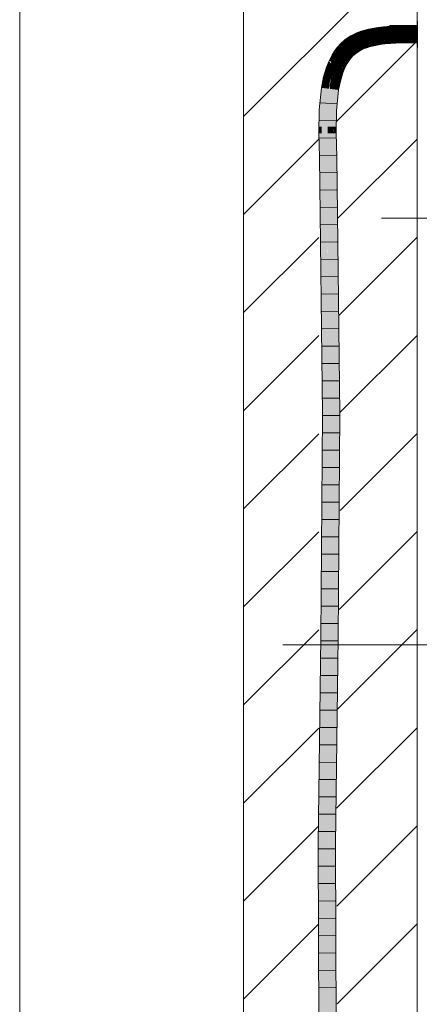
# Model space of a CAD drawing. Extents: x -720 to 300, y 62 to 1107.
# Tile 87 of 117: x 245 to 251, y 635 to 649. Entities that reach past the tile are written whole.
import ezdxf
from ezdxf.lldxf.tags import DXFTag

# ---------------------------------------------------------------- set-up
doc = ezdxf.new("R2010")
doc.units = 0
doc.layers.get('0').update_dxf_attribs({"lineweight": 35})
doc.layers.add('E_Detail_Linie_Text_Bem', color=7, linetype='Continuous', lineweight=13)
for name, color, linetype, lineweight, true_color in [('E_Detail_Wandschraffur', 7, 'Continuous', 5, 0xc0c0c0), ('E_Leerrohr 25-A06G9FMB8I', 7, 'Continuous', 9, 0xff8000), ('E_Leerrohr 25-Shading', 7, 'Continuous', 9, 0xff8000)]:
    doc.layers.add(name, color=color, linetype=linetype, lineweight=lineweight, true_color=true_color)
tags = doc.linetypes.add('fein_strichliert', pattern=[4, 1, -2, 1]).pattern_tags.tags
tags[8:9] = [DXFTag(74, 4), DXFTag(75, 0), DXFTag(340, '0'), DXFTag(46, 0.0), DXFTag(50, 0.0), DXFTag(44, 0.0), DXFTag(45, 0.0)]
tags[6:7] = [DXFTag(74, 4), DXFTag(75, 0), DXFTag(340, '0'), DXFTag(46, 0.0), DXFTag(50, 0.0), DXFTag(44, 0.0), DXFTag(45, 0.0)]
tags[4:5] = [DXFTag(74, 4), DXFTag(75, 0), DXFTag(340, '0'), DXFTag(46, 0.0), DXFTag(50, 0.0), DXFTag(44, 0.0), DXFTag(45, 0.0)]
tags = doc.linetypes.add('fein_strichliert-A06G9FM98I', pattern=[4, 1, -2, 1]).pattern_tags.tags
tags[8:9] = [DXFTag(74, 4), DXFTag(75, 0), DXFTag(340, '0'), DXFTag(46, 0.0), DXFTag(50, 0.0), DXFTag(44, 0.0), DXFTag(45, 0.0)]
tags[6:7] = [DXFTag(74, 4), DXFTag(75, 0), DXFTag(340, '0'), DXFTag(46, 0.0), DXFTag(50, 0.0), DXFTag(44, 0.0), DXFTag(45, 0.0)]
tags[4:5] = [DXFTag(74, 4), DXFTag(75, 0), DXFTag(340, '0'), DXFTag(46, 0.0), DXFTag(50, 0.0), DXFTag(44, 0.0), DXFTag(45, 0.0)]
tags = doc.linetypes.add('STRICHPUNKT2-A06G9FMC8I', pattern=[12.7, 6.35, -3.175, 0, -3.175]).pattern_tags.tags
tags[10:11] = [DXFTag(74, 4), DXFTag(75, 0), DXFTag(340, '0'), DXFTag(46, 0.0), DXFTag(50, 0.0), DXFTag(44, 0.0), DXFTag(45, 0.0)]
tags[8:9] = [DXFTag(74, 4), DXFTag(75, 0), DXFTag(340, '0'), DXFTag(46, 0.0), DXFTag(50, 0.0), DXFTag(44, 0.0), DXFTag(45, 0.0)]
tags[6:7] = [DXFTag(74, 4), DXFTag(75, 0), DXFTag(340, '0'), DXFTag(46, 0.0), DXFTag(50, 0.0), DXFTag(44, 0.0), DXFTag(45, 0.0)]
tags[4:5] = [DXFTag(74, 4), DXFTag(75, 0), DXFTag(340, '0'), DXFTag(46, 0.0), DXFTag(50, 0.0), DXFTag(44, 0.0), DXFTag(45, 0.0)]

# ---------------------------------------------------------------- blocks, each defined once
blk = doc.blocks.new('Shading-A06G9FDB8I', base_point=(181.435, 714.584))
at = {"layer": 'E_Leerrohr 25-Shading', "color": 43, "true_color": 0xd7ab7f}
for points in [[(250.33, 648.832), (250.25, 648.819), (250.333, 648.814), (250.255, 648.791)], [(250.415, 648.843), (250.33, 648.832), (250.416, 648.831), (250.333, 648.814)], [(250.578, 648.854), (250.415, 648.843), (250.578, 648.851), (250.416, 648.831)], [(250.416, 648.831), (250.418, 648.806), (250.578, 648.851), (250.58, 648.818)], [(250.741, 648.859), (250.578, 648.854), (250.741, 648.858), (250.578, 648.851)], [(250.578, 648.851), (250.58, 648.818), (250.741, 648.858), (250.742, 648.822)], [(250.741, 648.859), (250.742, 648.822), (250.897, 648.859), (250.897, 648.823)], [(249.941, 648.71), (249.862, 648.657), (249.957, 648.684), (249.871, 648.645)], [(249.992, 648.737), (249.941, 648.71), (249.996, 648.698), (249.957, 648.684)], [(249.957, 648.684), (249.96, 648.679), (249.996, 648.698)], [(249.992, 648.737), (250.008, 648.704), (250.041, 648.758), (250.055, 648.724)], [(249.992, 648.737), (249.996, 648.698), (250.008, 648.704)], [(250.041, 648.758), (250.055, 648.724), (250.091, 648.777), (250.103, 648.742)], [(250.091, 648.777), (250.103, 648.742), (250.143, 648.793), (250.153, 648.758)], [(250.143, 648.793), (250.153, 648.758), (250.196, 648.807), (250.204, 648.771)], [(250.25, 648.819), (250.196, 648.807), (250.255, 648.791), (250.204, 648.772)], [(250.204, 648.772), (250.204, 648.771), (250.255, 648.791), (250.257, 648.783)], [(250.255, 648.791), (250.257, 648.783), (250.333, 648.814), (250.336, 648.796)], [(250.333, 648.814), (250.336, 648.796), (250.416, 648.831), (250.418, 648.806)], [(249.776, 648.553), (249.749, 648.544), (249.743, 648.507), (249.727, 648.519)], [(249.776, 648.553), (249.743, 648.507), (249.772, 648.542), (249.746, 648.505)], [(249.79, 648.592), (249.749, 648.544), (249.801, 648.581)], [(249.791, 648.574), (249.749, 648.544), (249.776, 648.553)], [(249.756, 648.497), (249.79, 648.54), (249.781, 648.544), (249.797, 648.555)], [(249.784, 648.556), (249.77, 648.535), (249.792, 648.558), (249.781, 648.544)], [(249.784, 648.556), (249.781, 648.555), (249.77, 648.535), (249.772, 648.542)], [(249.781, 648.555), (249.776, 648.553), (249.772, 648.542)], [(249.791, 648.574), (249.776, 648.553), (249.798, 648.58), (249.795, 648.575)], [(249.795, 648.575), (249.776, 648.553), (249.782, 648.556)], [(249.782, 648.556), (249.776, 648.553), (249.781, 648.555)], [(249.792, 648.558), (249.781, 648.544), (249.799, 648.561), (249.797, 648.555)], [(249.784, 648.556), (249.785, 648.557), (249.781, 648.555), (249.782, 648.556)], [(249.801, 648.581), (249.795, 648.575), (249.785, 648.557), (249.782, 648.556)], [(249.784, 648.556), (249.792, 648.558), (249.785, 648.557), (249.793, 648.561)], [(249.801, 648.581), (249.785, 648.557), (249.801, 648.581)], [(249.801, 648.581), (249.785, 648.557), (249.805, 648.577), (249.793, 648.561)], [(249.791, 648.538), (249.81, 648.565), (249.788, 648.534), (249.809, 648.563)], [(249.788, 648.534), (249.809, 648.563), (249.79, 648.54)], [(249.88, 648.627), (249.809, 648.609), (249.801, 648.581), (249.79, 648.592)], [(249.79, 648.54), (249.81, 648.565), (249.797, 648.555)], [(249.791, 648.538), (249.816, 648.566), (249.81, 648.565)], [(249.793, 648.561), (249.792, 648.558), (249.8, 648.564), (249.799, 648.561)], [(249.805, 648.577), (249.793, 648.561), (249.806, 648.576), (249.8, 648.564)], [(249.795, 648.575), (249.801, 648.581), (249.798, 648.58)], [(249.797, 648.555), (249.81, 648.565), (249.799, 648.561)], [(249.799, 648.561), (249.81, 648.565), (249.8, 648.564), (249.813, 648.569)], [(249.8, 648.564), (249.813, 648.569), (249.806, 648.576)], [(249.817, 648.591), (249.803, 648.583), (249.805, 648.577), (249.801, 648.581)], [(249.803, 648.583), (249.801, 648.581), (249.801, 648.581)], [(249.805, 648.577), (249.806, 648.576), (249.808, 648.581)], [(249.806, 648.576), (249.813, 648.569), (249.817, 648.591), (249.849, 648.609)], [(249.806, 648.576), (249.817, 648.591), (249.808, 648.581)], [(249.862, 648.657), (249.809, 648.609), (249.871, 648.645)], [(249.871, 648.645), (249.809, 648.609), (249.884, 648.629), (249.88, 648.627)], [(249.816, 648.566), (249.813, 648.569), (249.81, 648.565)], [(249.813, 648.569), (249.816, 648.566), (249.866, 648.619), (249.831, 648.58)], [(249.813, 648.569), (249.866, 648.619), (249.849, 648.609)], [(249.831, 648.58), (249.885, 648.628), (249.866, 648.619), (249.88, 648.627)], [(249.957, 648.684), (249.871, 648.645), (249.892, 648.633), (249.884, 648.629)], [(249.88, 648.627), (249.885, 648.628), (249.884, 648.629)], [(249.884, 648.629), (249.885, 648.628), (249.892, 648.633)], [(249.957, 648.684), (249.892, 648.633), (249.96, 648.679)], [(250.122, 648.559), (250.121, 648.561), (250.085, 648.544), (250.084, 648.544)], [(250.086, 648.541), (250.123, 648.555), (250.085, 648.544), (250.122, 648.559)], [(250.088, 648.537), (250.126, 648.549), (250.086, 648.541), (250.123, 648.555)], [(250.091, 648.532), (250.128, 648.544), (250.088, 648.537), (250.126, 648.549)], [(250.16, 648.573), (250.16, 648.575), (250.121, 648.56), (250.121, 648.561)], [(250.122, 648.559), (250.161, 648.571), (250.121, 648.56), (250.16, 648.573)], [(250.123, 648.555), (250.161, 648.566), (250.122, 648.559), (250.161, 648.571)], [(250.126, 648.549), (250.162, 648.559), (250.123, 648.555), (250.161, 648.566)], [(250.128, 648.544), (250.163, 648.552), (250.126, 648.549), (250.162, 648.559)], [(250.131, 648.537), (250.163, 648.545), (250.128, 648.544), (250.163, 648.552)], [(250.2, 648.584), (250.202, 648.588), (250.161, 648.574), (250.16, 648.575)], [(250.161, 648.574), (250.16, 648.575), (250.16, 648.573)], [(250.161, 648.571), (250.162, 648.571), (250.16, 648.573), (250.161, 648.574)], [(250.162, 648.571), (250.198, 648.58), (250.161, 648.574), (250.2, 648.584)], [(250.161, 648.566), (250.163, 648.566), (250.161, 648.571), (250.162, 648.571)], [(250.162, 648.559), (250.165, 648.56), (250.161, 648.566), (250.163, 648.566)], [(250.163, 648.566), (250.196, 648.573), (250.162, 648.571), (250.198, 648.58)], [(250.163, 648.552), (250.168, 648.553), (250.162, 648.559), (250.165, 648.56)], [(250.165, 648.56), (250.192, 648.565), (250.163, 648.566), (250.196, 648.573)], [(250.163, 648.545), (250.17, 648.546), (250.163, 648.552), (250.168, 648.553)], [(250.168, 648.553), (250.189, 648.557), (250.165, 648.56), (250.192, 648.565)], [(250.17, 648.546), (250.186, 648.549), (250.168, 648.553), (250.189, 648.557)], [(250.184, 648.544), (250.186, 648.549), (250.172, 648.54), (250.17, 648.546)], [(250.184, 648.544), (250.212, 648.553), (250.21, 648.559)], [(250.186, 648.549), (250.184, 648.544), (250.195, 648.55)], [(250.195, 648.55), (250.189, 648.557), (250.186, 648.549)], [(250.189, 648.557), (250.209, 648.561), (250.192, 648.565), (250.207, 648.568)], [(250.195, 648.55), (250.21, 648.559), (250.189, 648.557), (250.209, 648.561)], [(250.192, 648.565), (250.207, 648.568), (250.196, 648.573), (250.205, 648.575)], [(250.196, 648.573), (250.205, 648.575), (250.198, 648.58), (250.203, 648.582)], [(250.198, 648.58), (250.203, 648.582), (250.2, 648.584), (250.202, 648.585)], [(250.202, 648.585), (250.202, 648.588), (250.2, 648.584)], [(250.207, 648.586), (250.246, 648.594), (250.202, 648.588), (250.245, 648.598)], [(250.207, 648.586), (250.202, 648.588), (250.202, 648.585)], [(250.203, 648.582), (250.213, 648.583), (250.202, 648.585), (250.207, 648.586)], [(250.205, 648.575), (250.226, 648.579), (250.203, 648.582), (250.213, 648.583)], [(250.207, 648.568), (250.24, 648.573), (250.205, 648.575), (250.226, 648.579)], [(250.247, 648.59), (250.246, 648.594), (250.213, 648.583), (250.207, 648.586)], [(250.209, 648.561), (250.24, 648.573), (250.207, 648.568)], [(250.217, 648.562), (250.242, 648.573), (250.209, 648.561), (250.24, 648.573)], [(250.209, 648.561), (250.21, 648.559), (250.217, 648.562)], [(250.21, 648.559), (250.212, 648.553), (250.25, 648.577), (250.253, 648.564)], [(250.213, 648.583), (250.226, 648.579), (250.247, 648.59), (250.249, 648.583)], [(250.226, 648.579), (250.24, 648.573), (250.249, 648.583), (250.25, 648.577)], [(250.242, 648.573), (250.25, 648.577), (250.24, 648.573)], [(250.291, 648.601), (250.29, 648.609), (250.246, 648.594), (250.245, 648.599)], [(250.247, 648.59), (250.292, 648.596), (250.246, 648.594), (250.291, 648.601)], [(250.249, 648.583), (250.293, 648.593), (250.247, 648.59), (250.292, 648.596)], [(250.293, 648.593), (250.249, 648.583), (250.272, 648.585)], [(250.249, 648.583), (250.25, 648.577), (250.272, 648.585)], [(250.25, 648.577), (250.253, 648.564), (250.293, 648.593), (250.296, 648.573)], [(250.362, 648.613), (250.361, 648.621), (250.292, 648.596), (250.29, 648.609)], [(250.362, 648.613), (250.292, 648.596), (250.309, 648.598)], [(250.292, 648.596), (250.293, 648.593), (250.309, 648.598)], [(250.293, 648.593), (250.296, 648.573), (250.362, 648.613), (250.367, 648.585)], [(250.434, 648.63), (250.361, 648.621), (250.434, 648.628), (250.362, 648.613)], [(250.4, 648.621), (250.362, 648.613), (250.437, 648.594), (250.367, 648.585)], [(250.434, 648.628), (250.4, 648.621), (250.434, 648.624)], [(250.4, 648.621), (250.437, 648.594), (250.434, 648.624)], [(250.466, 648.631), (250.434, 648.628), (250.564, 648.634), (250.44, 648.628)], [(250.467, 648.633), (250.434, 648.63), (250.434, 648.628)], [(250.448, 648.63), (250.434, 648.628), (250.466, 648.631)], [(250.543, 648.627), (250.434, 648.628), (250.434, 648.624)], [(250.437, 648.594), (250.543, 648.627), (250.434, 648.624)], [(250.59, 648.605), (250.589, 648.628), (250.437, 648.594), (250.543, 648.627)], [(250.44, 648.628), (250.543, 648.627), (250.564, 648.634)], [(250.461, 648.632), (250.448, 648.63), (250.512, 648.635), (250.466, 648.631)], [(250.589, 648.641), (250.467, 648.633), (250.512, 648.635), (250.461, 648.632)], [(250.574, 648.637), (250.582, 648.639), (250.466, 648.631), (250.512, 648.635)], [(250.466, 648.631), (250.564, 648.634), (250.574, 648.637)], [(250.582, 648.639), (250.589, 648.641), (250.512, 648.635)], [(250.543, 648.627), (250.589, 648.628), (250.564, 648.634), (250.589, 648.635)], [(250.564, 648.634), (250.589, 648.635), (250.574, 648.637), (250.589, 648.637)], [(250.574, 648.637), (250.589, 648.637), (250.582, 648.639), (250.589, 648.64)], [(250.589, 648.64), (250.589, 648.641), (250.582, 648.639)], [(250.745, 648.64), (250.745, 648.645), (250.589, 648.64), (250.589, 648.641)], [(250.589, 648.637), (250.745, 648.637), (250.589, 648.64), (250.745, 648.64)], [(250.589, 648.635), (250.745, 648.633), (250.589, 648.637), (250.745, 648.637)], [(250.745, 648.623), (250.745, 648.633), (250.589, 648.628), (250.589, 648.635)], [(250.589, 648.628), (250.59, 648.605), (250.745, 648.623), (250.745, 648.609)], [(250.897, 648.632), (250.897, 648.646), (250.745, 648.637), (250.745, 648.645)], [(250.745, 648.633), (250.897, 648.627), (250.745, 648.637), (250.897, 648.632)], [(250.897, 648.615), (250.897, 648.627), (250.745, 648.623), (250.745, 648.633)], [(250.745, 648.623), (250.745, 648.609), (250.897, 648.615), (250.897, 648.609)], [(249.68, 648.435), (249.674, 648.439), (249.657, 648.34), (249.629, 648.353)], [(249.698, 648.425), (249.68, 648.435), (249.661, 648.339), (249.657, 648.34)], [(249.687, 648.459), (249.674, 648.439), (249.68, 648.435)], [(249.677, 648.368), (249.688, 648.393), (249.68, 648.383), (249.693, 648.413)], [(249.743, 648.507), (249.727, 648.519), (249.68, 648.435), (249.687, 648.459)], [(249.743, 648.507), (249.68, 648.435), (249.698, 648.425)], [(249.703, 648.422), (249.701, 648.423), (249.686, 648.384), (249.69, 648.397)], [(249.686, 648.384), (249.705, 648.42), (249.703, 648.422)], [(249.688, 648.393), (249.69, 648.397), (249.693, 648.413), (249.698, 648.425)], [(249.701, 648.423), (249.698, 648.425), (249.69, 648.397)], [(249.701, 648.423), (249.722, 648.461), (249.698, 648.425), (249.727, 648.477)], [(249.703, 648.422), (249.72, 648.453), (249.701, 648.423), (249.722, 648.461)], [(249.72, 648.453), (249.703, 648.422), (249.713, 648.433), (249.705, 648.42)], [(249.713, 648.433), (249.748, 648.503), (249.713, 648.433), (249.72, 648.453)], [(249.748, 648.503), (249.713, 648.433), (249.751, 648.501)], [(249.713, 648.433), (249.756, 648.497), (249.751, 648.501)], [(249.72, 648.453), (249.748, 648.503), (249.722, 648.461), (249.746, 648.505)], [(249.722, 648.461), (249.746, 648.505), (249.727, 648.477), (249.743, 648.507)], [(249.746, 648.505), (249.748, 648.503), (249.772, 648.542), (249.77, 648.535)], [(249.77, 648.535), (249.748, 648.503), (249.764, 648.519), (249.751, 648.501)], [(249.751, 648.501), (249.756, 648.497), (249.764, 648.519)], [(249.756, 648.497), (249.781, 648.544), (249.764, 648.519)], [(249.788, 648.534), (249.788, 648.534), (249.756, 648.497), (249.79, 648.54)], [(249.781, 648.544), (249.77, 648.535), (249.764, 648.519)], [(249.943, 648.442), (249.942, 648.443), (249.897, 648.39)], [(249.898, 648.389), (249.946, 648.439), (249.897, 648.39), (249.943, 648.442)], [(249.901, 648.388), (249.948, 648.437), (249.898, 648.389), (249.946, 648.439)], [(249.958, 648.427), (249.948, 648.437), (249.908, 648.382), (249.901, 648.388)], [(249.958, 648.427), (249.908, 648.382), (249.963, 648.422), (249.914, 648.377)], [(249.963, 648.422), (249.914, 648.377), (249.965, 648.42), (249.917, 648.375)], [(249.917, 648.375), (249.926, 648.368), (249.965, 648.42), (249.968, 648.417)], [(249.994, 648.487), (249.993, 648.488), (249.942, 648.443)], [(249.943, 648.442), (249.996, 648.484), (249.942, 648.443), (249.994, 648.487)], [(249.946, 648.439), (249.999, 648.48), (249.943, 648.442), (249.996, 648.484)], [(249.948, 648.437), (250.002, 648.476), (249.946, 648.439), (249.999, 648.48)], [(250.012, 648.463), (250.002, 648.476), (249.958, 648.427), (249.948, 648.437)], [(250.012, 648.463), (249.958, 648.427), (250.004, 648.449), (249.963, 648.422)], [(250.004, 648.449), (249.963, 648.422), (249.993, 648.439), (249.965, 648.42)], [(249.965, 648.42), (249.968, 648.417), (249.993, 648.439)], [(250.052, 648.525), (250.053, 648.528), (249.993, 648.488)], [(249.994, 648.487), (250.051, 648.52), (249.993, 648.488), (250.052, 648.525)], [(249.996, 648.484), (250.05, 648.514), (249.994, 648.487), (250.051, 648.52)], [(249.999, 648.48), (250.049, 648.507), (249.996, 648.484), (250.05, 648.514)], [(250.002, 648.476), (250.048, 648.5), (249.999, 648.48), (250.049, 648.507)], [(250.044, 648.478), (250.048, 648.5), (250.012, 648.463), (250.002, 648.476)], [(250.012, 648.463), (250.004, 648.449), (250.015, 648.459)], [(250.012, 648.463), (250.015, 648.459), (250.044, 648.478)], [(250.072, 648.497), (250.065, 648.509), (250.044, 648.478), (250.048, 648.5)], [(250.048, 648.5), (250.065, 648.509), (250.049, 648.507), (250.062, 648.514)], [(250.049, 648.507), (250.062, 648.514), (250.05, 648.514), (250.059, 648.519)], [(250.05, 648.514), (250.059, 648.519), (250.051, 648.52), (250.056, 648.523)], [(250.051, 648.52), (250.056, 648.523), (250.052, 648.525), (250.054, 648.526)], [(250.054, 648.526), (250.053, 648.528), (250.052, 648.525)], [(250.054, 648.526), (250.086, 648.541), (250.053, 648.528), (250.085, 648.544)], [(250.056, 648.523), (250.088, 648.537), (250.054, 648.526), (250.086, 648.541)], [(250.059, 648.519), (250.091, 648.532), (250.056, 648.523), (250.088, 648.537)], [(250.062, 648.514), (250.093, 648.526), (250.059, 648.519), (250.091, 648.532)], [(250.096, 648.52), (250.093, 648.526), (250.065, 648.509), (250.062, 648.514)], [(250.065, 648.509), (250.072, 648.497), (250.096, 648.52), (250.1, 648.511)], [(250.093, 648.526), (250.131, 648.537), (250.091, 648.532), (250.128, 648.544)], [(250.133, 648.531), (250.131, 648.537), (250.096, 648.52), (250.093, 648.526)], [(250.096, 648.52), (250.1, 648.511), (250.133, 648.531), (250.135, 648.527)], [(250.164, 648.538), (250.163, 648.545), (250.133, 648.531), (250.131, 648.537)], [(250.133, 648.531), (250.135, 648.527), (250.164, 648.538)], [(250.172, 648.54), (250.17, 648.546), (250.164, 648.538), (250.163, 648.545)], [(249.651, 648.31), (249.651, 648.311), (249.591, 648.26), (249.615, 648.318)], [(249.651, 648.31), (249.591, 648.26), (249.626, 648.249)], [(249.651, 648.311), (249.629, 648.353), (249.615, 648.318)], [(249.661, 648.339), (249.657, 648.34), (249.651, 648.31)], [(249.651, 648.31), (249.662, 648.338), (249.661, 648.339)], [(249.661, 648.339), (249.662, 648.338), (249.68, 648.383), (249.677, 648.368)], [(249.662, 648.338), (249.675, 648.363), (249.677, 648.368)], [(249.686, 648.384), (249.69, 648.397), (249.675, 648.363)], [(249.675, 648.363), (249.688, 648.393), (249.677, 648.368)], [(249.688, 648.393), (249.69, 648.397), (249.688, 648.393)], [(249.828, 648.273), (249.823, 648.264), (249.848, 648.306), (249.845, 648.3)], [(249.845, 648.3), (249.823, 648.264), (249.825, 648.264)], [(249.858, 648.321), (249.845, 648.3), (249.831, 648.264), (249.825, 648.264)], [(249.828, 648.273), (249.829, 648.276), (249.857, 648.331), (249.858, 648.328)], [(249.829, 648.276), (249.858, 648.321), (249.858, 648.328)], [(249.858, 648.321), (249.831, 648.264), (249.86, 648.309)], [(249.861, 648.301), (249.86, 648.309), (249.837, 648.264), (249.831, 648.264)], [(249.85, 648.265), (249.837, 648.264), (249.843, 648.254), (249.834, 648.259)], [(249.85, 648.265), (249.862, 648.284), (249.837, 648.264), (249.861, 648.301)], [(249.843, 648.254), (249.848, 648.252), (249.85, 648.265), (249.856, 648.265)], [(249.845, 648.3), (249.858, 648.321), (249.848, 648.306)], [(249.856, 648.265), (249.848, 648.252), (249.858, 648.265), (249.85, 648.252)], [(249.863, 648.276), (249.862, 648.284), (249.856, 648.265), (249.85, 648.265)], [(249.85, 648.252), (249.854, 648.249), (249.858, 648.265), (249.865, 648.265)], [(249.854, 648.249), (249.856, 648.249), (249.865, 648.265)], [(249.863, 648.276), (249.856, 648.265), (249.864, 648.273), (249.858, 648.265)], [(249.859, 648.33), (249.858, 648.331), (249.857, 648.331)], [(249.859, 648.33), (249.857, 648.331), (249.858, 648.328)], [(249.898, 648.389), (249.897, 648.39), (249.858, 648.331)], [(249.859, 648.33), (249.901, 648.388), (249.858, 648.331), (249.898, 648.389)], [(249.858, 648.321), (249.863, 648.328), (249.858, 648.328), (249.859, 648.33)], [(249.869, 648.324), (249.863, 648.328), (249.86, 648.309), (249.858, 648.321)], [(249.858, 648.265), (249.865, 648.265), (249.864, 648.273)], [(249.908, 648.382), (249.901, 648.388), (249.863, 648.328), (249.859, 648.33)], [(249.873, 648.321), (249.869, 648.324), (249.861, 648.301), (249.86, 648.309)], [(249.883, 648.316), (249.873, 648.321), (249.862, 648.284), (249.861, 648.301)], [(249.862, 648.284), (249.863, 648.276), (249.883, 648.316), (249.887, 648.313)], [(249.908, 648.382), (249.863, 648.328), (249.914, 648.377), (249.869, 648.324)], [(249.887, 648.313), (249.863, 648.276), (249.889, 648.312), (249.864, 648.273)], [(249.912, 648.369), (249.914, 648.377), (249.873, 648.321), (249.869, 648.324)], [(249.883, 648.316), (249.904, 648.341), (249.873, 648.321), (249.912, 648.369)], [(249.9, 648.329), (249.904, 648.341), (249.887, 648.313), (249.883, 648.316)], [(249.887, 648.313), (249.889, 648.312), (249.9, 648.329)], [(249.904, 648.341), (249.9, 648.329), (249.926, 648.367)], [(249.926, 648.367), (249.912, 648.369), (249.904, 648.341)], [(249.917, 648.375), (249.914, 648.377), (249.912, 648.369)], [(249.926, 648.367), (249.926, 648.368), (249.912, 648.369), (249.917, 648.375)], [(249.575, 648.206), (249.549, 648.119), (249.612, 648.2), (249.585, 648.11)], [(249.591, 648.26), (249.575, 648.206), (249.626, 648.249), (249.612, 648.2)], [(249.796, 648.191), (249.794, 648.192), (249.757, 648.068)], [(249.757, 648.068), (249.794, 648.192), (249.788, 648.174)], [(249.764, 648.081), (249.801, 648.189), (249.757, 648.068), (249.796, 648.191)], [(249.81, 648.186), (249.801, 648.189), (249.786, 648.12), (249.764, 648.081)], [(249.77, 648.065), (249.798, 648.142), (249.766, 648.066), (249.786, 648.12)], [(249.77, 648.065), (249.772, 648.064), (249.798, 648.142), (249.804, 648.152)], [(249.804, 648.152), (249.772, 648.064), (249.816, 648.17), (249.778, 648.063)], [(249.816, 648.17), (249.778, 648.063), (249.825, 648.169), (249.792, 648.059)], [(249.786, 648.12), (249.798, 648.142), (249.81, 648.186), (249.814, 648.185)], [(249.794, 648.192), (249.793, 648.192), (249.788, 648.174)], [(249.794, 648.192), (249.829, 648.261), (249.793, 648.192), (249.824, 648.263)], [(249.812, 648.227), (249.794, 648.192), (249.796, 648.191)], [(249.801, 648.189), (249.812, 648.227), (249.796, 648.191)], [(249.814, 648.185), (249.798, 648.142), (249.816, 648.184), (249.804, 648.152)], [(249.801, 648.189), (249.834, 648.259), (249.812, 648.227), (249.829, 648.261)], [(249.81, 648.186), (249.843, 648.254), (249.801, 648.189), (249.834, 648.259)], [(249.811, 648.171), (249.804, 648.152), (249.814, 648.17)], [(249.804, 648.152), (249.816, 648.17), (249.814, 648.17)], [(249.814, 648.185), (249.848, 648.252), (249.81, 648.186), (249.843, 648.254)], [(249.816, 648.184), (249.811, 648.171), (249.821, 648.183), (249.814, 648.17)], [(249.814, 648.185), (249.816, 648.184), (249.848, 648.252), (249.85, 648.252)], [(249.816, 648.17), (249.821, 648.183), (249.814, 648.17)], [(249.816, 648.184), (249.821, 648.183), (249.85, 648.252), (249.854, 648.249)], [(249.821, 648.183), (249.816, 648.17), (249.828, 648.18), (249.825, 648.169)], [(249.821, 648.183), (249.828, 648.18), (249.854, 648.249), (249.856, 648.249)], [(249.825, 648.264), (249.823, 648.264), (249.824, 648.263)], [(249.829, 648.261), (249.831, 648.264), (249.824, 648.263), (249.825, 648.264)], [(249.837, 648.264), (249.831, 648.264), (249.834, 648.259), (249.829, 648.261)], [(249.519, 647.963), (249.555, 647.958), (249.549, 648.119), (249.585, 648.11)], [(249.759, 648.067), (249.757, 648.068), (249.73, 647.936)], [(249.736, 647.935), (249.766, 648.066), (249.73, 647.936), (249.759, 648.067)], [(249.738, 647.935), (249.77, 648.065), (249.736, 647.935), (249.766, 648.066)], [(249.772, 648.064), (249.77, 648.065), (249.74, 647.935), (249.738, 647.935)], [(249.747, 647.934), (249.778, 648.063), (249.74, 647.935), (249.772, 648.064)], [(249.747, 647.934), (249.767, 647.931), (249.778, 648.063), (249.792, 648.059)], [(249.764, 648.081), (249.757, 648.068), (249.759, 648.067)], [(249.766, 648.066), (249.786, 648.12), (249.759, 648.067), (249.764, 648.081)], [(249.488, 647.644), (249.525, 647.642), (249.519, 647.963), (249.555, 647.958)], [(249.736, 647.935), (249.73, 647.936), (249.702, 647.634)], [(249.703, 647.633), (249.738, 647.935), (249.702, 647.634), (249.736, 647.935)], [(249.74, 647.935), (249.738, 647.935), (249.704, 647.633), (249.703, 647.633)], [(249.712, 647.632), (249.747, 647.934), (249.704, 647.633), (249.74, 647.935)], [(249.712, 647.632), (249.738, 647.631), (249.747, 647.934), (249.767, 647.931)], [(249.488, 647.644), (249.485, 647.402), (249.525, 647.642), (249.521, 647.402)], [(249.697, 647.306), (249.704, 647.633), (249.698, 647.404), (249.703, 647.633)], [(249.703, 647.633), (249.702, 647.633), (249.698, 647.404)], [(249.704, 647.633), (249.699, 647.404), (249.712, 647.632), (249.701, 647.404)], [(249.707, 647.404), (249.712, 647.632), (249.701, 647.404)], [(249.703, 647.633), (249.702, 647.634), (249.702, 647.633)], [(249.712, 647.632), (249.707, 647.404), (249.738, 647.631), (249.735, 647.404)], [(249.485, 647.402), (249.483, 647.306), (249.521, 647.402), (249.52, 647.306)], [(249.49, 646.964), (249.527, 646.965), (249.483, 647.306), (249.52, 647.306)], [(249.699, 647.404), (249.697, 647.306), (249.701, 647.404)], [(249.705, 647.306), (249.707, 647.404), (249.697, 647.306), (249.701, 647.404)], [(249.697, 647.306), (249.703, 646.967), (249.705, 647.306), (249.714, 646.967)], [(249.707, 647.404), (249.705, 647.306), (249.735, 647.404), (249.733, 647.306)], [(249.714, 646.967), (249.74, 646.968), (249.705, 647.306), (249.733, 647.306)], [(249.536, 643.26), (249.572, 643.26), (249.49, 646.964), (249.527, 646.965)], [(249.703, 646.967), (249.749, 643.26), (249.714, 646.967), (249.766, 643.261)], [(249.766, 643.261), (249.786, 643.261), (249.714, 646.967), (249.74, 646.968)], [(249.51, 640.044), (249.547, 640.044), (249.536, 643.26), (249.572, 643.26)], [(249.749, 643.26), (249.724, 640.042), (249.766, 643.261), (249.733, 640.042)], [(249.733, 640.042), (249.76, 640.042), (249.766, 643.261), (249.786, 643.261)], [(249.473, 637.061), (249.509, 637.06), (249.51, 640.044), (249.547, 640.044)], [(249.686, 637.06), (249.723, 637.059), (249.733, 640.042), (249.76, 640.042)], [(249.724, 640.042), (249.686, 637.06), (249.733, 640.042)], [(249.473, 637.061), (249.475, 636.202), (249.509, 637.06), (249.511, 636.488)], [(249.686, 637.06), (249.688, 636.28), (249.723, 637.059), (249.726, 635.908)], [(249.475, 636.202), (249.482, 634.056), (249.511, 636.488), (249.519, 634.056)], [(249.688, 636.28), (249.695, 634.06), (249.726, 635.908), (249.732, 634.061)]]:
    blk.add_solid(points, dxfattribs=at)
at = {"layer": 'E_Leerrohr 25-Shading', "color": 31, "true_color": 0xecb67f}
for points in [[(250.897, 648.859), (250.503, 648.859), (250.763, 648.734), (250.503, 648.739)], [(250.897, 648.859), (250.763, 648.734), (250.897, 648.734)], [(250.903, 648.924), (250.897, 648.924), (250.903, 648.845), (250.897, 648.845)], [(250.897, 648.845), (250.897, 648.734), (250.903, 648.845), (250.903, 648.734)], [(250.503, 648.739), (250.503, 648.734), (250.763, 648.734)], [(250.503, 648.734), (250.503, 648.609), (250.897, 648.734), (250.897, 648.609)], [(250.903, 648.734), (250.897, 648.734), (250.903, 648.688), (250.897, 648.688)], [(250.897, 648.688), (250.897, 648.544), (250.903, 648.688), (250.903, 648.544)]]:
    blk.add_solid(points, dxfattribs=at)
at = {"layer": 'E_Leerrohr 25-Shading', "color": 31, "true_color": 0xfabd7f}
for points in [[(250.026, 648.654), (249.996, 648.698), (249.979, 648.648), (249.96, 648.679)], [(250.008, 648.704), (249.996, 648.698), (250.01, 648.699)], [(250.01, 648.699), (249.996, 648.698), (250.031, 648.655), (250.026, 648.654)], [(250.055, 648.724), (250.008, 648.704), (250.062, 648.706), (250.01, 648.699)], [(250.062, 648.706), (250.01, 648.699), (250.08, 648.661), (250.031, 648.655)], [(250.103, 648.742), (250.055, 648.724), (250.114, 648.711), (250.062, 648.706)], [(250.114, 648.711), (250.062, 648.706), (250.129, 648.666), (250.08, 648.661)], [(250.153, 648.758), (250.103, 648.742), (250.165, 648.716), (250.114, 648.711)], [(250.165, 648.716), (250.114, 648.711), (250.165, 648.669), (250.129, 648.666)], [(250.204, 648.771), (250.153, 648.758), (250.216, 648.72), (250.165, 648.716)], [(250.165, 648.716), (250.177, 648.673), (250.216, 648.72), (250.225, 648.685)], [(250.165, 648.716), (250.165, 648.669), (250.177, 648.673)], [(250.261, 648.762), (250.257, 648.783), (250.204, 648.77), (250.204, 648.771)], [(250.268, 648.723), (250.261, 648.762), (250.216, 648.72), (250.204, 648.77)], [(250.268, 648.723), (250.216, 648.72), (250.273, 648.699), (250.224, 648.686)], [(250.224, 648.686), (250.225, 648.685), (250.273, 648.699), (250.273, 648.696)], [(250.273, 648.696), (250.225, 648.685), (250.282, 648.65), (250.231, 648.657)], [(250.342, 648.753), (250.336, 648.796), (250.261, 648.762), (250.257, 648.783)], [(250.346, 648.727), (250.342, 648.753), (250.268, 648.723), (250.261, 648.762)], [(250.346, 648.727), (250.268, 648.723), (250.347, 648.717), (250.273, 648.699)], [(250.347, 648.717), (250.273, 648.699), (250.348, 648.71), (250.273, 648.696)], [(250.273, 648.696), (250.348, 648.709), (250.348, 648.71)], [(250.348, 648.709), (250.273, 648.696), (250.358, 648.641), (250.282, 648.65)], [(250.423, 648.745), (250.418, 648.806), (250.342, 648.753), (250.336, 648.796)], [(250.425, 648.729), (250.423, 648.745), (250.346, 648.727), (250.342, 648.753)], [(250.401, 648.729), (250.346, 648.727), (250.347, 648.717)], [(250.425, 648.729), (250.401, 648.729), (250.348, 648.709), (250.347, 648.717)], [(250.425, 648.729), (250.348, 648.709), (250.426, 648.718)], [(250.432, 648.647), (250.426, 648.718), (250.357, 648.649), (250.348, 648.709)], [(250.584, 648.737), (250.58, 648.818), (250.423, 648.745), (250.418, 648.806)], [(250.584, 648.733), (250.584, 648.737), (250.425, 648.729), (250.423, 648.745)], [(250.425, 648.729), (250.426, 648.718), (250.584, 648.733), (250.584, 648.73)], [(250.484, 648.647), (250.584, 648.73), (250.432, 648.647), (250.426, 648.718)], [(250.588, 648.645), (250.584, 648.73), (250.484, 648.647)], [(250.742, 648.822), (250.58, 648.818), (250.743, 648.734), (250.584, 648.733)], [(250.743, 648.734), (250.584, 648.73), (250.745, 648.645), (250.588, 648.645)], [(250.742, 648.822), (250.743, 648.734), (250.897, 648.823), (250.897, 648.734)], [(250.743, 648.734), (250.745, 648.645), (250.897, 648.734), (250.897, 648.646)], [(249.822, 648.56), (249.816, 648.566), (249.771, 648.485), (249.791, 648.538)], [(249.822, 648.56), (249.771, 648.485), (249.789, 648.472)], [(249.822, 648.56), (249.789, 648.472), (249.861, 648.523), (249.817, 648.451)], [(249.831, 648.58), (249.816, 648.566), (249.822, 648.56)], [(249.881, 648.552), (249.885, 648.628), (249.822, 648.56), (249.831, 648.58)], [(249.881, 648.552), (249.822, 648.56), (249.861, 648.523)], [(249.861, 648.523), (249.869, 648.514), (249.881, 648.552), (249.88, 648.528)], [(249.879, 648.505), (249.939, 648.558), (249.88, 648.528), (249.921, 648.581)], [(249.879, 648.505), (249.942, 648.443), (249.939, 648.558), (249.993, 648.488)], [(249.921, 648.581), (249.911, 648.594), (249.88, 648.528), (249.881, 648.552)], [(249.911, 648.594), (249.885, 648.628), (249.881, 648.552)], [(249.934, 648.622), (249.892, 648.633), (249.911, 648.594), (249.885, 648.628)], [(249.96, 648.679), (249.892, 648.633), (249.979, 648.648)], [(249.951, 648.643), (249.892, 648.633), (249.934, 648.622)], [(250.006, 648.603), (249.934, 648.622), (249.939, 648.558), (249.911, 648.594)], [(249.979, 648.648), (249.951, 648.643), (250.006, 648.603), (249.934, 648.622)], [(249.986, 648.59), (249.939, 648.558), (250.053, 648.528), (249.993, 648.488)], [(250.046, 648.624), (250.026, 648.654), (250.006, 648.603), (249.979, 648.648)], [(250.006, 648.603), (249.986, 648.59), (250.014, 648.591)], [(249.986, 648.59), (250.053, 648.528), (250.014, 648.591)], [(250.049, 648.593), (250.032, 648.617), (250.014, 648.591), (250.006, 648.603)], [(250.061, 648.577), (250.049, 648.593), (250.025, 648.573), (250.014, 648.591)], [(250.053, 648.528), (250.084, 648.544), (250.025, 648.573), (250.061, 648.577)], [(250.026, 648.654), (250.046, 648.624), (250.031, 648.655)], [(250.031, 648.655), (250.046, 648.624), (250.08, 648.661), (250.088, 648.643)], [(250.046, 648.624), (250.032, 648.617), (250.05, 648.616)], [(250.05, 648.616), (250.032, 648.617), (250.061, 648.593), (250.049, 648.593)], [(250.088, 648.643), (250.046, 648.624), (250.098, 648.616), (250.05, 648.616)], [(250.061, 648.593), (250.049, 648.593), (250.068, 648.578), (250.061, 648.577)], [(250.098, 648.616), (250.05, 648.616), (250.107, 648.596), (250.061, 648.593)], [(250.107, 648.596), (250.061, 648.593), (250.112, 648.583), (250.068, 648.578)], [(250.061, 648.577), (250.084, 648.544), (250.068, 648.578)], [(250.068, 648.578), (250.084, 648.544), (250.112, 648.583), (250.121, 648.561)], [(250.08, 648.661), (250.088, 648.643), (250.129, 648.666), (250.132, 648.659)], [(250.132, 648.659), (250.088, 648.643), (250.146, 648.617), (250.098, 648.616)], [(250.146, 648.617), (250.098, 648.616), (250.152, 648.6), (250.107, 648.596)], [(250.152, 648.6), (250.107, 648.596), (250.156, 648.589), (250.112, 648.583)], [(250.156, 648.589), (250.112, 648.583), (250.158, 648.582), (250.116, 648.574)], [(250.116, 648.574), (250.121, 648.561), (250.158, 648.582), (250.16, 648.575)], [(250.129, 648.666), (250.132, 648.659), (250.165, 648.669)], [(250.188, 648.618), (250.165, 648.669), (250.146, 648.617), (250.132, 648.659)], [(250.195, 648.603), (250.188, 648.618), (250.152, 648.6), (250.146, 648.617)], [(250.152, 648.6), (250.156, 648.589), (250.195, 648.603), (250.199, 648.595)], [(250.199, 648.595), (250.156, 648.589), (250.201, 648.59), (250.158, 648.582)], [(250.158, 648.582), (250.16, 648.575), (250.201, 648.59), (250.202, 648.588)], [(250.177, 648.673), (250.165, 648.669), (250.179, 648.666)], [(250.179, 648.666), (250.165, 648.669), (250.193, 648.618), (250.188, 648.618)], [(250.225, 648.685), (250.177, 648.673), (250.231, 648.657), (250.179, 648.666)], [(250.231, 648.657), (250.179, 648.666), (250.24, 648.62), (250.193, 648.618)], [(250.193, 648.618), (250.188, 648.618), (250.197, 648.604), (250.195, 648.603)], [(250.24, 648.62), (250.193, 648.618), (250.243, 648.608), (250.197, 648.604)], [(250.197, 648.604), (250.195, 648.603), (250.2, 648.595), (250.199, 648.595)], [(250.243, 648.608), (250.197, 648.604), (250.244, 648.602), (250.2, 648.595)], [(250.244, 648.602), (250.2, 648.595), (250.245, 648.599), (250.201, 648.59)], [(250.201, 648.59), (250.202, 648.588), (250.245, 648.599)], [(250.201, 648.59), (250.202, 648.588), (250.201, 648.59)], [(250.282, 648.65), (250.231, 648.657), (250.287, 648.622), (250.24, 648.62)], [(250.287, 648.622), (250.24, 648.62), (250.289, 648.613), (250.243, 648.608)], [(250.289, 648.613), (250.243, 648.608), (250.29, 648.609), (250.244, 648.602)], [(250.244, 648.602), (250.245, 648.599), (250.29, 648.609)], [(250.358, 648.641), (250.282, 648.65), (250.361, 648.626), (250.287, 648.622)], [(250.361, 648.626), (250.287, 648.622), (250.361, 648.621), (250.289, 648.613)], [(250.289, 648.613), (250.29, 648.609), (250.361, 648.621)], [(250.433, 648.634), (250.432, 648.647), (250.358, 648.641), (250.357, 648.649)], [(250.433, 648.634), (250.358, 648.641), (250.434, 648.63), (250.361, 648.626)], [(250.361, 648.626), (250.361, 648.621), (250.434, 648.63)], [(250.361, 648.626), (250.361, 648.621), (250.361, 648.621)], [(250.475, 648.639), (250.484, 648.647), (250.433, 648.639), (250.432, 648.647)], [(250.433, 648.634), (250.467, 648.633), (250.433, 648.639), (250.475, 648.639)], [(250.433, 648.634), (250.434, 648.63), (250.467, 648.633)], [(250.467, 648.633), (250.589, 648.641), (250.475, 648.639)], [(250.589, 648.641), (250.588, 648.645), (250.475, 648.639), (250.484, 648.647)], [(250.588, 648.645), (250.589, 648.641), (250.745, 648.645)], [(249.686, 648.384), (249.695, 648.365), (249.705, 648.42), (249.709, 648.418)], [(249.695, 648.365), (249.723, 648.31), (249.709, 648.418), (249.744, 648.397)], [(249.771, 648.485), (249.756, 648.497), (249.744, 648.397), (249.705, 648.42)], [(249.789, 648.472), (249.771, 648.485), (249.762, 648.387), (249.744, 648.397)], [(249.791, 648.538), (249.756, 648.497), (249.771, 648.485)], [(249.789, 648.472), (249.762, 648.387), (249.817, 648.451), (249.778, 648.378)], [(249.817, 648.451), (249.778, 648.378), (249.823, 648.446), (249.781, 648.376)], [(249.781, 648.376), (249.827, 648.444), (249.823, 648.446)], [(249.781, 648.376), (249.857, 648.331), (249.827, 648.444), (249.897, 648.39)], [(249.861, 648.523), (249.817, 648.451), (249.869, 648.514), (249.823, 648.446)], [(249.869, 648.514), (249.823, 648.446), (249.875, 648.508), (249.827, 648.444)], [(249.827, 648.444), (249.827, 648.444), (249.875, 648.508), (249.879, 648.505)], [(249.827, 648.444), (249.897, 648.39), (249.879, 648.505), (249.942, 648.443)], [(249.869, 648.514), (249.879, 648.505), (249.88, 648.528)], [(249.651, 648.31), (249.626, 648.249), (249.638, 648.244)], [(249.638, 648.244), (249.662, 648.338), (249.651, 648.31)], [(249.662, 648.338), (249.638, 648.244), (249.667, 648.326), (249.651, 648.241)], [(249.651, 648.241), (249.656, 648.24), (249.667, 648.326), (249.671, 648.317)], [(249.671, 648.317), (249.656, 648.24), (249.679, 648.295), (249.668, 648.238)], [(249.686, 648.384), (249.662, 648.338), (249.674, 648.333)], [(249.674, 648.333), (249.662, 648.338), (249.671, 648.317)], [(249.679, 648.295), (249.668, 648.238), (249.697, 648.253), (249.691, 648.232)], [(249.671, 648.317), (249.679, 648.295), (249.674, 648.333), (249.686, 648.327)], [(249.674, 648.333), (249.686, 648.327), (249.686, 648.384), (249.695, 648.365)], [(249.686, 648.327), (249.679, 648.295), (249.712, 648.315), (249.697, 648.253)], [(249.686, 648.327), (249.723, 648.31), (249.695, 648.365)], [(249.697, 648.253), (249.706, 648.228), (249.712, 648.315), (249.723, 648.31)], [(249.706, 648.228), (249.726, 648.268), (249.723, 648.31), (249.739, 648.303)], [(249.71, 648.22), (249.726, 648.268), (249.706, 648.228)], [(249.71, 648.22), (249.739, 648.293), (249.726, 648.268)], [(249.739, 648.293), (249.71, 648.22), (249.823, 648.264), (249.793, 648.192)], [(249.746, 648.321), (249.762, 648.387), (249.723, 648.31), (249.744, 648.397)], [(249.746, 648.321), (249.723, 648.31), (249.739, 648.303)], [(249.726, 648.268), (249.739, 648.293), (249.739, 648.303), (249.741, 648.302)], [(249.741, 648.302), (249.746, 648.321), (249.739, 648.303)], [(249.743, 648.301), (249.741, 648.302), (249.739, 648.293)], [(249.743, 648.301), (249.739, 648.293), (249.774, 648.286)], [(249.739, 648.293), (249.823, 648.264), (249.774, 648.286)], [(249.762, 648.387), (249.741, 648.302), (249.778, 648.378), (249.743, 648.301)], [(249.743, 648.301), (249.781, 648.376), (249.778, 648.378)], [(249.781, 648.376), (249.743, 648.301), (249.828, 648.273), (249.774, 648.286)], [(249.774, 648.286), (249.823, 648.264), (249.828, 648.273)], [(249.781, 648.376), (249.828, 648.273), (249.857, 648.331)], [(249.626, 648.249), (249.585, 648.11), (249.638, 648.244), (249.618, 648.102)], [(249.65, 648.233), (249.638, 648.244), (249.632, 648.099), (249.618, 648.102)], [(249.636, 648.097), (249.655, 648.229), (249.632, 648.099), (249.65, 648.233)], [(249.665, 648.22), (249.655, 648.229), (249.646, 648.095), (249.636, 648.097)], [(249.651, 648.24), (249.638, 648.244), (249.65, 648.233)], [(249.651, 648.241), (249.638, 648.244), (249.651, 648.24)], [(249.646, 648.095), (249.664, 648.091), (249.665, 648.22), (249.685, 648.201)], [(249.655, 648.229), (249.656, 648.238), (249.65, 648.233), (249.651, 648.24)], [(249.656, 648.238), (249.656, 648.24), (249.651, 648.24), (249.651, 648.241)], [(249.667, 648.235), (249.656, 648.238), (249.665, 648.22), (249.655, 648.229)], [(249.656, 648.238), (249.667, 648.235), (249.656, 648.24), (249.668, 648.238)], [(249.685, 648.201), (249.664, 648.091), (249.671, 648.09), (249.671, 648.089)], [(249.665, 648.22), (249.685, 648.201), (249.667, 648.235), (249.69, 648.227)], [(249.668, 648.238), (249.667, 648.235), (249.691, 648.232), (249.69, 648.227)], [(249.685, 648.201), (249.671, 648.09), (249.696, 648.191)], [(249.671, 648.09), (249.7, 648.187), (249.696, 648.191)], [(249.7, 648.187), (249.671, 648.089), (249.788, 648.174), (249.757, 648.068)], [(249.69, 648.227), (249.685, 648.201), (249.704, 648.222), (249.696, 648.191)], [(249.69, 648.227), (249.705, 648.222), (249.691, 648.232), (249.706, 648.228)], [(249.691, 648.232), (249.706, 648.228), (249.697, 648.253)], [(249.696, 648.191), (249.7, 648.187), (249.704, 648.222), (249.705, 648.222)], [(249.7, 648.187), (249.71, 648.22), (249.705, 648.222)], [(249.71, 648.22), (249.7, 648.187), (249.793, 648.192), (249.788, 648.174)], [(249.71, 648.22), (249.706, 648.228), (249.705, 648.222)], [(249.585, 648.11), (249.555, 647.958), (249.618, 648.102), (249.603, 647.952)], [(249.632, 648.099), (249.618, 648.102), (249.619, 647.95), (249.603, 647.952)], [(249.636, 648.097), (249.632, 648.099), (249.623, 647.95), (249.619, 647.95)], [(249.636, 648.097), (249.623, 647.95), (249.646, 648.095), (249.63, 647.949)], [(249.646, 648.095), (249.643, 647.947), (249.664, 648.091)], [(249.643, 647.947), (249.671, 648.089), (249.664, 648.091)], [(249.643, 647.947), (249.73, 647.936), (249.671, 648.089), (249.757, 648.068)], [(249.555, 647.958), (249.525, 647.642), (249.603, 647.952), (249.589, 647.639)], [(249.619, 647.95), (249.603, 647.952), (249.607, 647.638), (249.589, 647.639)], [(249.623, 647.95), (249.619, 647.95), (249.61, 647.638), (249.607, 647.638)], [(249.623, 647.95), (249.61, 647.638), (249.63, 647.949), (249.613, 647.638)], [(249.613, 647.638), (249.643, 647.947), (249.63, 647.949)], [(249.613, 647.638), (249.702, 647.633), (249.643, 647.947), (249.73, 647.936)], [(249.525, 647.642), (249.52, 647.306), (249.589, 647.639), (249.587, 647.306)], [(249.608, 647.423), (249.589, 647.639), (249.608, 647.306), (249.587, 647.306)], [(249.607, 647.638), (249.589, 647.639), (249.608, 647.423)], [(249.61, 647.638), (249.607, 647.638), (249.61, 647.403), (249.608, 647.423)], [(249.61, 647.403), (249.613, 647.638), (249.61, 647.638)], [(249.613, 647.638), (249.61, 647.403), (249.702, 647.633), (249.698, 647.404)], [(249.61, 647.403), (249.608, 647.423), (249.608, 647.306)], [(249.523, 647.306), (249.52, 647.306), (249.527, 646.965)], [(249.587, 647.306), (249.523, 647.306), (249.591, 646.966), (249.527, 646.965)], [(249.591, 646.966), (249.615, 646.966), (249.587, 647.306), (249.608, 647.306)], [(249.61, 647.403), (249.608, 647.306), (249.698, 647.404), (249.697, 647.306)], [(249.615, 646.966), (249.703, 646.967), (249.608, 647.306), (249.697, 647.306)], [(249.591, 644.77), (249.591, 646.966), (249.572, 643.26), (249.527, 646.965)], [(249.601, 645.635), (249.591, 646.966), (249.591, 644.77)], [(249.62, 643.26), (249.661, 643.26), (249.591, 646.966), (249.615, 646.966)], [(249.661, 643.26), (249.749, 643.26), (249.615, 646.966), (249.703, 646.967)], [(249.611, 644.396), (249.601, 645.635), (249.591, 643.26), (249.591, 644.77)], [(249.591, 643.26), (249.591, 644.77), (249.572, 643.26)], [(249.591, 643.26), (249.62, 643.26), (249.611, 644.396)], [(249.62, 643.26), (249.591, 643.26), (249.612, 640.043), (249.547, 640.044)], [(249.591, 643.26), (249.572, 643.26), (249.547, 640.044)], [(249.612, 640.043), (249.635, 640.043), (249.62, 643.26), (249.661, 643.26)], [(249.635, 640.043), (249.724, 640.042), (249.661, 643.26), (249.749, 643.26)], [(249.547, 640.044), (249.509, 637.06), (249.612, 640.043), (249.598, 637.06)], [(249.598, 637.06), (249.635, 640.043), (249.612, 640.043)], [(249.598, 637.06), (249.686, 637.06), (249.635, 640.043), (249.724, 640.042)], [(249.509, 637.06), (249.511, 636.488), (249.598, 637.06), (249.599, 636.52)], [(249.598, 637.06), (249.599, 636.52), (249.686, 637.06), (249.688, 636.28)], [(249.511, 636.488), (249.519, 634.056), (249.599, 636.52), (249.607, 634.058)], [(249.599, 636.52), (249.607, 634.058), (249.688, 636.28), (249.695, 634.06)]]:
    blk.add_solid(points, dxfattribs=at)
blk = doc.blocks.new('Referenz-A06G9FMD8I')
at = {"layer": 'E_Detail_Linie_Text_Bem', "linetype": 'fein_strichliert-A06G9FM98I', "ltscale": 0.65}
blk.add_line((245.169, 608.926), (245.169, 661.805), dxfattribs=at)
at = {"layer": 'E_Detail_Linie_Text_Bem', "linetype": 'Continuous', "ltscale": 0.13}
for p, q in [((248.397, 637.934), (248.397, 649.734)), ((250.897, 649.734), (250.897, 609.734)), ((248.397, 637.734), (248.397, 637.934)), ((248.397, 609.734), (248.397, 637.734))]:
    blk.add_line(p, q, dxfattribs=at)
at = {"layer": 'E_Detail_Linie_Text_Bem', "color": 0, "linetype": 'Continuous', "ltscale": 0.13}
for p, q in [((252.068, 646.085), (250.385, 646.085)), ((248.962, 639.931), (251.983, 639.931))]:
    blk.add_line(p, q, dxfattribs=at)
at = {"layer": 'E_Detail_Wandschraffur', "linetype": 'fein_strichliert', "ltscale": 0.13}
for p, q in [((248.397, 647.55), (250.581, 649.734)), ((249.757, 646.081), (250.897, 647.222)), ((248.397, 644.722), (249.481, 645.805)), ((249.788, 643.284), (250.897, 644.393)), ((248.397, 641.893), (249.48, 642.976)), ((249.773, 640.441), (250.897, 641.565)), ((248.397, 639.065), (249.479, 640.147)), ((249.736, 637.575), (250.897, 638.736)), ((248.397, 636.236), (249.478, 637.317)), ((249.748, 634.758), (250.897, 635.908))]:
    blk.add_line(p, q, dxfattribs=at)
at = {"layer": 'E_Detail_Wandschraffur', "linetype": 'ByBlock', "ltscale": 0.13}
for p, q in [((249.741, 647.479), (250.876, 648.615)), ((248.397, 646.136), (249.481, 647.22)), ((249.772, 644.682), (250.897, 645.807)), ((248.397, 643.307), (249.481, 644.391)), ((249.788, 641.87), (250.897, 642.979)), ((248.397, 640.479), (249.48, 641.561)), ((249.752, 639.006), (250.897, 640.151)), ((248.397, 637.651), (249.479, 638.732)), ((249.741, 636.166), (250.897, 637.322)), ((248.397, 634.822), (249.478, 635.903))]:
    blk.add_line(p, q, dxfattribs=at)
at = {"layer": 'E_Leerrohr 25-A06G9FMB8I', "linetype": 'Continuous', "ltscale": 0.13}
for p, q in [((250.25, 648.819), (250.33, 648.832)), ((250.33, 648.832), (250.415, 648.843)), ((250.415, 648.843), (250.578, 648.854)), ((250.51, 648.606), (250.493, 648.841)), ((250.897, 648.859), (250.503, 648.859)), ((250.503, 648.859), (250.503, 648.786)), ((250.578, 648.854), (250.741, 648.859)), ((250.741, 648.859), (250.897, 648.859)), ((250.753, 648.616), (250.75, 648.851)), ((250.903, 648.924), (250.897, 648.924)), ((250.897, 648.924), (250.897, 648.813)), ((250.897, 648.859), (250.897, 648.786)), ((250.897, 648.609), (250.897, 648.859)), ((250.903, 648.924), (250.903, 648.813)), ((249.862, 648.657), (249.941, 648.71)), ((249.941, 648.71), (249.992, 648.737)), ((250.077, 648.508), (249.96, 648.712)), ((249.992, 648.737), (250.041, 648.758)), ((250.041, 648.758), (250.091, 648.777)), ((250.091, 648.777), (250.143, 648.793)), ((250.143, 648.793), (250.196, 648.807)), ((250.196, 648.807), (250.25, 648.819)), ((250.278, 648.577), (250.23, 648.807)), ((250.503, 648.786), (250.503, 648.682)), ((250.897, 648.813), (250.897, 648.655)), ((250.897, 648.786), (250.897, 648.682)), ((250.903, 648.813), (250.903, 648.655)), ((249.727, 648.519), (249.79, 648.592)), ((249.79, 648.592), (249.862, 648.657)), ((250.172, 648.54), (250.212, 648.553)), ((250.212, 648.553), (250.253, 648.564)), ((250.253, 648.564), (250.296, 648.573)), ((250.296, 648.573), (250.367, 648.585)), ((250.367, 648.585), (250.437, 648.594)), ((250.437, 648.594), (250.59, 648.605)), ((250.503, 648.682), (250.503, 648.609)), ((250.503, 648.609), (250.897, 648.609)), ((250.59, 648.605), (250.745, 648.609)), ((250.745, 648.609), (250.897, 648.609)), ((250.897, 648.682), (250.897, 648.609)), ((250.897, 648.655), (250.897, 648.544)), ((250.903, 648.655), (250.903, 648.544)), ((249.629, 648.353), (249.674, 648.439)), ((249.674, 648.439), (249.727, 648.519)), ((249.923, 648.376), (249.737, 648.52)), ((249.926, 648.368), (249.968, 648.417)), ((249.968, 648.417), (250.015, 648.459)), ((250.015, 648.459), (250.072, 648.497)), ((250.072, 648.497), (250.1, 648.511)), ((250.1, 648.511), (250.135, 648.527)), ((250.135, 648.527), (250.172, 648.54)), ((250.897, 648.544), (250.903, 648.544)), ((249.591, 648.26), (249.629, 648.353)), ((249.824, 648.189), (249.602, 648.267)), ((249.856, 648.249), (249.889, 648.312)), ((249.889, 648.312), (249.926, 648.368)), ((249.549, 648.119), (249.591, 648.26)), ((249.792, 648.059), (249.828, 648.18)), ((249.828, 648.18), (249.856, 648.249)), ((249.519, 647.963), (249.549, 648.119)), ((249.767, 647.968), (249.535, 648.005)), ((249.767, 647.931), (249.792, 648.059)), ((249.488, 647.644), (249.519, 647.963)), ((249.738, 647.631), (249.767, 647.931)), ((249.74, 647.729), (249.506, 647.747)), ((249.483, 647.306), (249.488, 647.644)), ((249.733, 647.306), (249.738, 647.631)), ((249.728, 647.485), (249.494, 647.492)), ((249.49, 646.964), (249.483, 647.306)), ((249.74, 646.968), (249.733, 647.306)), ((249.727, 647.239), (249.492, 647.238)), ((249.732, 646.99), (249.497, 646.987)), ((249.536, 643.26), (249.49, 646.964)), ((249.786, 643.261), (249.74, 646.968)), ((249.735, 646.74), (249.5, 646.737)), ((249.738, 646.49), (249.503, 646.487)), ((249.742, 646.24), (249.507, 646.237)), ((249.745, 645.99), (249.51, 645.988)), ((249.748, 645.74), (249.513, 645.738)), ((249.751, 645.49), (249.516, 645.488)), ((249.754, 645.24), (249.519, 645.238)), ((249.757, 644.99), (249.522, 644.988)), ((249.76, 644.74), (249.525, 644.738)), ((249.763, 644.49), (249.528, 644.488)), ((249.766, 644.24), (249.531, 644.238)), ((249.769, 643.99), (249.534, 643.988)), ((249.772, 643.739), (249.537, 643.738)), ((249.775, 643.489), (249.54, 643.489)), ((249.51, 640.044), (249.536, 643.26)), ((249.778, 643.239), (249.543, 643.239)), ((249.76, 640.042), (249.786, 643.261)), ((249.776, 642.989), (249.541, 642.989)), ((249.774, 642.739), (249.539, 642.739)), ((249.772, 642.489), (249.537, 642.489)), ((249.77, 642.239), (249.535, 642.239)), ((249.768, 641.989), (249.533, 641.989)), ((249.766, 641.739), (249.531, 641.739)), ((249.764, 641.489), (249.529, 641.49)), ((249.762, 641.238), (249.527, 641.24)), ((249.76, 640.988), (249.525, 640.99)), ((249.758, 640.738), (249.523, 640.74)), ((249.756, 640.488), (249.521, 640.49)), ((249.754, 640.238), (249.519, 640.24)), ((249.473, 637.061), (249.51, 640.044)), ((249.723, 637.059), (249.76, 640.042)), ((249.752, 639.988), (249.517, 639.99)), ((249.749, 639.738), (249.514, 639.74)), ((249.746, 639.488), (249.511, 639.49)), ((249.743, 639.238), (249.508, 639.24)), ((249.739, 638.988), (249.504, 638.99)), ((249.736, 638.738), (249.501, 638.74)), ((249.733, 638.488), (249.498, 638.49)), ((249.73, 638.238), (249.495, 638.24)), ((249.727, 637.989), (249.492, 637.99)), ((249.724, 637.739), (249.489, 637.74)), ((249.72, 637.489), (249.485, 637.49)), ((249.717, 637.239), (249.482, 637.24)), ((249.482, 634.056), (249.473, 637.061)), ((249.732, 634.061), (249.723, 637.059)), ((249.715, 636.989), (249.48, 636.99)), ((249.716, 636.739), (249.481, 636.74)), ((249.717, 636.489), (249.482, 636.489)), ((249.718, 636.24), (249.483, 636.239)), ((249.718, 635.99), (249.483, 635.989)), ((249.719, 635.74), (249.484, 635.739)), ((249.72, 635.49), (249.485, 635.488)), ((249.721, 635.241), (249.486, 635.238)), ((249.721, 634.991), (249.486, 634.988))]:
    blk.add_line(p, q, dxfattribs=at)
at = {"layer": 'E_Leerrohr 25-A06G9FMB8I', "linetype": 'STRICHPUNKT2-A06G9FMC8I', "lineweight": 5, "ltscale": 0.13}
blk.add_line((250.897, 648.734), (250.503, 648.734), dxfattribs=at)

msp = doc.modelspace()

# ---------------------------------------------------------------- block references
at = {"color": 8, "lineweight": 25, "ltscale": 0.25, "true_color": 0x808080}
msp.add_blockref('Referenz-A06G9FMD8I', (0, 0), dxfattribs=at)
msp.add_blockref('Shading-A06G9FDB8I', (181.435, 714.584))

doc.saveas('drawing.dxf')
